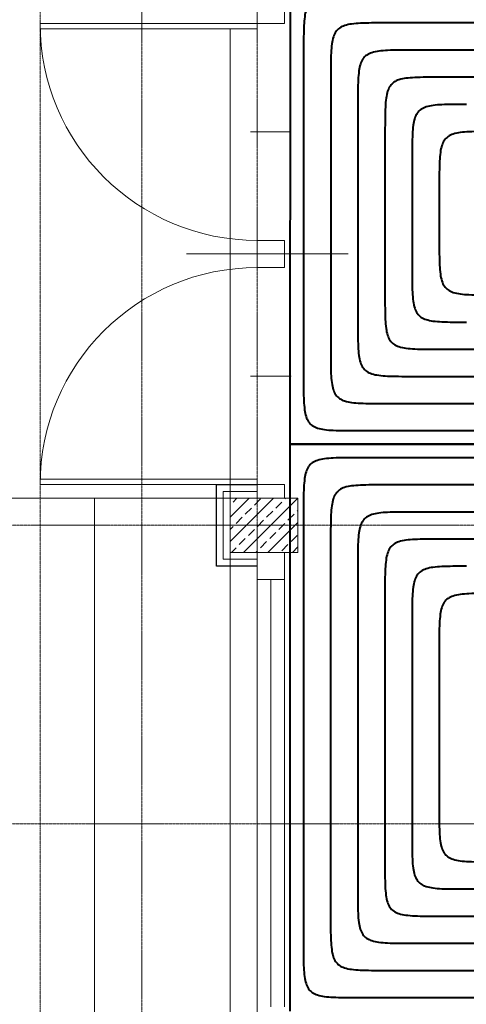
# Model space of a CAD drawing. Header units: millimetres. Extents: x 49908 to 79848, y -11883 to -3092.
# Tile 81 of 222: x 67673 to 67838, y -5003 to -4640. Entities that reach past the tile are written whole.
import ezdxf
from ezdxf.lldxf.tags import DXFTag

# ---------------------------------------------------------------- set-up
doc = ezdxf.new("R2010")
doc.units = ezdxf.units.MM
for name, pattern in [('0.5_0.5', [10, 5, -5]), ('AUSGEZOGEN', [0]), ('DASHDOT', [1, 0.5, -0.25, 0, -0.25]), ('DASHED', [19.05, 12.7, -6.35])]:
    doc.linetypes.add(name, pattern=pattern)
doc.layers.get('0').update_dxf_attribs({"color": 9, "lineweight": 9})
for name, color, linetype, lineweight in [('A opis', 9, 'Continuous', 13), ('A stolarka', 9, 'Continuous', 9), ('A_CIENKA', 9, 'Continuous', 9), ('A_IZOLACJA', 9, 'ZIGZAG', 9), ('A_KONSTRUKCJA', 9, 'Continuous', 25), ('A_OSIE', 9, 'DASHDOT', 9), ('A_PRZERYW', 9, 'DASHED', 9), ('A_WIDOK', 9, 'Continuous', 9), ('\x9dciany', 9, 'Continuous', 9)]:
    doc.layers.add(name, color=color, linetype=linetype, lineweight=lineweight)
doc.layers.add('IS_Ogrzewanie_płaszczyznowe', color=7, linetype='SOLID', true_color=0xac00e6)
doc.layers.add('IS_Rys.pętli_o.p._Powrót', color=7, linetype='DASH', lineweight=13, true_color=0x4c9a5f)
doc.layers.add('IS_Rys.pętli_o.p._Zasilanie', color=7, linetype='SOLID', lineweight=13, true_color=0xff8c1a)
tags = doc.linetypes.add('DASH', pattern=[15, 10, -5]).pattern_tags.tags
tags[6:7] = [DXFTag(74, 4), DXFTag(75, 0), DXFTag(340, '0'), DXFTag(46, 0.0), DXFTag(50, 0.0), DXFTag(44, 0.0), DXFTag(45, 0.0)]
tags[4:5] = [DXFTag(74, 4), DXFTag(75, 0), DXFTag(340, '0'), DXFTag(46, 0.0), DXFTag(50, 0.0), DXFTag(44, 0.0), DXFTag(45, 0.0)]
tags = doc.linetypes.add('SOLID', pattern=[10, 10, 0]).pattern_tags.tags
tags[6:7] = [DXFTag(74, 4), DXFTag(75, 0), DXFTag(340, '0'), DXFTag(46, 0.0), DXFTag(50, 0.0), DXFTag(44, 0.0), DXFTag(45, 0.0)]
tags[4:5] = [DXFTag(74, 4), DXFTag(75, 0), DXFTag(340, '0'), DXFTag(46, 0.0), DXFTag(50, 0.0), DXFTag(44, 0.0), DXFTag(45, 0.0)]
doc.linetypes.add('ZIGZAG', pattern='A,0.00254,-5.08,[131,ltypeshp.shx,S=5.08,R=0,X=-5.08,Y=0],-10.16,[131,ltypeshp.shx,S=5.08,R=180,X=5.08,Y=0],-5.08', length=20.32254)

msp = doc.modelspace()

# ---------------------------------------------------------------- hatches: boundary and pattern name
at = {"lineweight": 5, "ltscale": 0.25}
h = msp.add_hatch(dxfattribs=at)
h.set_pattern_fill('ANSI33', color=256, style=0)
h.set_pattern_definition([(45, (67750.4694, -4841.6265), (-4.4901, 4.4901), []), (45, (67754.9595, -4841.6265), (-4.4901, 4.4901), [3.175, -1.5875])])
h.paths.add_polyline_path([(67750.47, -4816.63), (67750.47, -4836.63), (67775.47, -4836.63), (67775.47, -4816.63)])

# ---------------------------------------------------------------- linework, layer by layer
msp.add_lwpolyline([(67750.47, -4816.63), (67750.47, -4836.63), (67775.47, -4836.63), (67775.47, -4816.63)], close=True)
at = {"layer": 'A opis', "ltscale": 0.5}
msp.add_line((67734.45, -4726.63), (67793.95, -4726.63), dxfattribs=at)
at = {"layer": 'A stolarka', "linetype": 'AUSGEZOGEN', "lineweight": 0}
for p, q in [((67757.97, -4681.63), (67772.97, -4681.63)), ((67757.97, -4771.63), (67772.97, -4771.63))]:
    msp.add_line(p, q, dxfattribs=at)
for points in [[(67770.47, -4636.63), (67770.47, -4641.63), (67760.47, -4641.63), (67760.47, -4636.63)], [(67760.47, -4641.63), (67760.47, -4643.63), (67680.47, -4643.63), (67680.47, -4641.63)], [(67770.47, -4721.63), (67770.47, -4726.63), (67760.47, -4726.63), (67760.47, -4721.63)], [(67770.47, -4731.63), (67770.47, -4726.63), (67760.47, -4726.63), (67760.47, -4731.63)], [(67760.47, -4811.63), (67760.47, -4809.63), (67680.47, -4809.63), (67680.47, -4811.63)], [(67770.47, -4816.63), (67770.47, -4811.63), (67760.47, -4811.63), (67760.47, -4816.63)]]:
    msp.add_lwpolyline(points, close=True, dxfattribs=at)
at = {"layer": 'A stolarka'}
for points in [[(67760.47, -4836.63), (67760.47, -5014.13)], [(67770.47, -4846.63), (67770.47, -4836.63), (67760.47, -4836.63), (67760.47, -4846.63), (67770.47, -4846.63)], [(67765.47, -4846.63), (67765.47, -5004.13)], [(67770.47, -4846.63), (67770.47, -5004.13)]]:
    msp.add_lwpolyline(points, dxfattribs=at)
at = {"layer": 'A stolarka', "linetype": 'AUSGEZOGEN', "lineweight": 0}
for centre, start, end in [((67760.47, -4641.63), 180, 270), ((67760.47, -4811.63), 90, 180)]:
    msp.add_arc(centre, 80, start, end, dxfattribs=at)
at = {"layer": 'A_CIENKA'}
msp.add_line((67700.47, -4816.63), (67700.47, -6546.63), dxfattribs=at)
at = {"layer": 'A_IZOLACJA', "ltscale": 0.005}
msp.add_lwpolyline([(67760.47, -4839.13), (67747.97, -4839.13), (67747.97, -4814.13), (67760.47, -4814.13)], dxfattribs=at)
at = {"layer": 'A_KONSTRUKCJA'}
msp.add_lwpolyline([(67760.47, -4841.63), (67745.47, -4841.63), (67745.47, -4811.63), (67760.47, -4811.63)], dxfattribs=at)
at = {"layer": 'A_OSIE', "ltscale": 0.3, "transparency": 33554559}
for p, q in [((67717.97, -3902.99), (67717.97, -7140.05)), ((67760.47, -3902.99), (67760.47, -7140.05)), ((70341.81, -4826.63), (67440.85, -4826.63)), ((67440.85, -4936.63), (70341.81, -4936.63))]:
    msp.add_line(p, q, dxfattribs=at)
at = {"layer": 'A_PRZERYW', "ltscale": 0.01}
msp.add_lwpolyline([(68680.47, -6566.63), (67750.47, -6566.63), (67750.47, -4643.63)], dxfattribs=at)
at = {"layer": 'A_WIDOK', "linetype": '0.5_0.5', "ltscale": 0.02}
msp.add_line((67680.47, -4636.63), (67680.47, -6636.63), dxfattribs=at)
at = {"layer": 'IS_Ogrzewanie_płaszczyznowe', "lineweight": 40}
for p, q in [((67772.56, -4626.48), (67772.53, -4796.73)), ((67772.53, -4796.73), (67772.49, -5005.67)), ((67772.53, -4796.73), (68143.5, -4796.73)), ((68143.5, -4796.73), (67772.53, -4796.73))]:
    msp.add_line(p, q, dxfattribs=at)
at = {"layer": 'IS_Rys.pętli_o.p._Powrót', "lineweight": 40}
for points, knots in [([(67797.56, -4631.48), (67795.9, -4631.48), (67792.89, -4631.48), (67788.78, -4631.55), (67785.47, -4631.8), (67782.85, -4632.3), (67780.79, -4633.22), (67779.3, -4634.7), (67778.38, -4636.76), (67777.88, -4639.39), (67777.63, -4642.7), (67777.56, -4646.8), (67777.56, -4649.82), (67777.56, -4651.48)], [0, 0, 0, 0, 0.0497373, 0.0904723, 0.1232047, 0.1492016, 0.1703736, 0.1897132, 0.2108852, 0.2368821, 0.2696145, 0.3103495, 0.3600868, 0.3600868, 0.3600868, 0.3600868]), ([(67777.56, -4651.48), (67777.56, -4652.41), (67777.56, -4655.9), (67777.55, -4663.22), (67777.55, -4674.34), (67777.55, -4688.16), (67777.55, -4703.61), (67777.54, -4719.6), (67777.54, -4735.05), (67777.54, -4748.88), (67777.54, -4759.99), (67777.54, -4767.31), (67777.54, -4770.8), (67777.54, -4771.73)], [0, 0, 0, 0, 0.028009, 0.104807, 0.219552, 0.361403, 0.519517, 0.683052, 0.841166, 0.983016, 1.097762, 1.17456, 1.202569, 1.202569, 1.202569, 1.202569]), ([(67817.56, -4651.48), (67815.9, -4651.48), (67812.88, -4651.48), (67808.78, -4651.55), (67805.47, -4651.8), (67802.84, -4652.3), (67800.78, -4653.22), (67799.29, -4654.7), (67798.38, -4656.76), (67797.87, -4659.39), (67797.63, -4662.7), (67797.55, -4666.8), (67797.55, -4669.82), (67797.55, -4671.48)], [0, 0, 0, 0, 0.0497373, 0.0904723, 0.1232047, 0.1492016, 0.1703736, 0.1897132, 0.2108852, 0.2368821, 0.2696145, 0.3103495, 0.3600868, 0.3600868, 0.3600868, 0.3600868]), ([(68098.5, -4651.48), (68096.32, -4651.48), (68088.15, -4651.48), (68071.06, -4651.48), (68045.1, -4651.48), (68012.8, -4651.48), (67976.71, -4651.48), (67939.35, -4651.48), (67903.25, -4651.48), (67870.96, -4651.48), (67845, -4651.48), (67827.9, -4651.48), (67819.74, -4651.48), (67817.56, -4651.48)], [0, 0, 0, 0, 0.065433, 0.244847, 0.512912, 0.8443, 1.213681, 1.595726, 1.965107, 2.296495, 2.56456, 2.743974, 2.809407, 2.809407, 2.809407, 2.809407]), ([(67797.55, -4671.48), (67797.55, -4672.1), (67797.55, -4674.43), (67797.55, -4679.32), (67797.55, -4686.73), (67797.55, -4695.96), (67797.55, -4706.27), (67797.54, -4716.94), (67797.54, -4727.25), (67797.54, -4736.48), (67797.54, -4743.9), (67797.54, -4748.78), (67797.54, -4751.11), (67797.54, -4751.73)], [0, 0, 0, 0, 0.0186924, 0.0699459, 0.1465246, 0.2411927, 0.3467146, 0.4558543, 0.5613761, 0.6560443, 0.732623, 0.7838764, 0.8025689, 0.8025689, 0.8025689, 0.8025689]), ([(67837.55, -4671.48), (67835.9, -4671.48), (67832.88, -4671.48), (67828.77, -4671.55), (67825.46, -4671.8), (67822.84, -4672.3), (67820.78, -4673.22), (67819.29, -4674.7), (67818.38, -4676.76), (67817.87, -4679.39), (67817.62, -4682.7), (67817.55, -4686.8), (67817.55, -4689.82), (67817.55, -4691.48)], [0, 0, 0, 0, 0.0497373, 0.0904723, 0.1232047, 0.1492016, 0.1703736, 0.1897132, 0.2108852, 0.2368821, 0.2696145, 0.3103495, 0.3600868, 0.3600868, 0.3600868, 0.3600868]), ([(67817.55, -4691.48), (67817.55, -4691.79), (67817.55, -4692.96), (67817.55, -4695.41), (67817.55, -4699.13), (67817.55, -4703.76), (67817.55, -4708.93), (67817.55, -4714.28), (67817.54, -4719.45), (67817.54, -4724.08), (67817.54, -4727.8), (67817.54, -4730.25), (67817.54, -4731.42), (67817.54, -4731.73)], [0, 0, 0, 0, 0.0093761, 0.0350849, 0.0734968, 0.1209824, 0.1739122, 0.2286567, 0.2815865, 0.3290721, 0.367484, 0.3931927, 0.4025689, 0.4025689, 0.4025689, 0.4025689]), ([(67817.54, -4731.73), (67817.54, -4733.39), (67817.54, -4736.41), (67817.61, -4740.51), (67817.86, -4743.82), (67818.37, -4746.45), (67819.28, -4748.51), (67820.77, -4750), (67822.82, -4750.91), (67825.45, -4751.42), (67828.76, -4751.66), (67832.87, -4751.74), (67835.88, -4751.73), (67837.54, -4751.73)], [0, 0, 0, 0, 0.0497372, 0.0904719, 0.1232032, 0.1491981, 0.1703672, 0.1897033, 0.2108724, 0.2368673, 0.2695986, 0.3103333, 0.3600705, 0.3600705, 0.3600705, 0.3600705]), ([(67797.54, -4751.73), (67797.54, -4753.39), (67797.54, -4756.41), (67797.61, -4760.51), (67797.85, -4763.82), (67798.36, -4766.45), (67799.27, -4768.51), (67800.76, -4770), (67802.82, -4770.91), (67805.44, -4771.42), (67808.75, -4771.66), (67812.86, -4771.74), (67815.88, -4771.73), (67817.54, -4771.73)], [0, 0, 0, 0, 0.0497372, 0.0904719, 0.1232032, 0.1491981, 0.1703672, 0.1897033, 0.2108724, 0.2368673, 0.2695986, 0.3103333, 0.3600705, 0.3600705, 0.3600705, 0.3600705]), ([(67777.54, -4771.73), (67777.53, -4773.39), (67777.53, -4776.41), (67777.61, -4780.51), (67777.85, -4783.82), (67778.36, -4786.45), (67779.27, -4788.51), (67780.76, -4790), (67782.82, -4790.91), (67785.44, -4791.42), (67788.75, -4791.66), (67792.86, -4791.74), (67795.87, -4791.73), (67797.53, -4791.73)], [0, 0, 0, 0, 0.0497372, 0.0904719, 0.1232032, 0.1491981, 0.1703672, 0.1897033, 0.2108724, 0.2368673, 0.2695986, 0.3103333, 0.3600705, 0.3600705, 0.3600705, 0.3600705]), ([(67817.54, -4771.73), (67819.56, -4771.73), (67827.14, -4771.73), (67843.02, -4771.73), (67867.14, -4771.73), (67897.14, -4771.73), (67930.66, -4771.73), (67965.37, -4771.73), (67998.9, -4771.73), (68028.89, -4771.73), (68053.01, -4771.73), (68068.89, -4771.73), (68076.47, -4771.73), (68078.5, -4771.73)], [0, 0, 0, 0, 0.06078, 0.227435, 0.476438, 0.78426, 1.127373, 1.48225, 1.825364, 2.133186, 2.382188, 2.548843, 2.609624, 2.609624, 2.609624, 2.609624]), ([(67797.53, -4791.73), (67799.87, -4791.73), (67808.61, -4791.73), (67826.93, -4791.73), (67854.74, -4791.73), (67889.34, -4791.73), (67928, -4791.73), (67968.03, -4791.73), (68006.69, -4791.73), (68041.29, -4791.73), (68069.1, -4791.73), (68087.42, -4791.73), (68096.16, -4791.73), (68098.5, -4791.73)], [0, 0, 0, 0, 0.070097, 0.262299, 0.549472, 0.904481, 1.300191, 1.709469, 2.105179, 2.460188, 2.74736, 2.939562, 3.00966, 3.00966, 3.00966, 3.00966]), ([(67797.53, -4801.73), (67795.87, -4801.73), (67792.86, -4801.73), (67788.75, -4801.81), (67785.44, -4802.05), (67782.81, -4802.56), (67780.76, -4803.47), (67779.27, -4804.96), (67778.35, -4807.02), (67777.85, -4809.64), (67777.6, -4812.95), (67777.52, -4817.06), (67777.53, -4820.08), (67777.53, -4821.73)], [0, 0, 0, 0, 0.0497373, 0.0904723, 0.1232047, 0.1492016, 0.1703736, 0.1897132, 0.2108852, 0.2368821, 0.2696145, 0.3103495, 0.3600868, 0.3600868, 0.3600868, 0.3600868]), ([(68118.5, -4801.73), (68116.01, -4801.73), (68106.68, -4801.73), (68087.15, -4801.73), (68057.49, -4801.73), (68020.59, -4801.73), (67979.36, -4801.73), (67936.67, -4801.73), (67895.44, -4801.73), (67858.54, -4801.73), (67828.88, -4801.73), (67809.35, -4801.73), (67800.02, -4801.73), (67797.53, -4801.73)], [0, 0, 0, 0, 0.074756, 0.279731, 0.585989, 0.964591, 1.3866, 1.823078, 2.245086, 2.623688, 2.929946, 3.134922, 3.209678, 3.209678, 3.209678, 3.209678]), ([(67777.53, -4821.73), (67777.53, -4822.97), (67777.53, -4827.59), (67777.52, -4837.26), (67777.52, -4851.95), (67777.52, -4870.22), (67777.51, -4890.64), (67777.51, -4911.77), (67777.51, -4932.19), (67777.5, -4950.46), (67777.5, -4965.15), (67777.5, -4974.82), (67777.5, -4979.44), (67777.5, -4980.67)], [0, 0, 0, 0, 0.037018, 0.13852, 0.290176, 0.477656, 0.68663, 0.90277, 1.111744, 1.299224, 1.45088, 1.552382, 1.5894, 1.5894, 1.5894, 1.5894]), ([(67817.53, -4821.73), (67815.87, -4821.73), (67812.85, -4821.73), (67808.75, -4821.81), (67805.44, -4822.05), (67802.81, -4822.56), (67800.75, -4823.47), (67799.26, -4824.96), (67798.35, -4827.02), (67797.84, -4829.64), (67797.6, -4832.95), (67797.52, -4837.06), (67797.52, -4840.08), (67797.52, -4841.73)], [0, 0, 0, 0, 0.0497373, 0.0904723, 0.1232047, 0.1492016, 0.1703736, 0.1897132, 0.2108852, 0.2368821, 0.2696145, 0.3103495, 0.3600868, 0.3600868, 0.3600868, 0.3600868]), ([(68098.5, -4821.73), (68096.32, -4821.73), (68088.15, -4821.73), (68071.05, -4821.73), (68045.09, -4821.73), (68012.79, -4821.73), (67976.69, -4821.73), (67939.33, -4821.73), (67903.23, -4821.73), (67870.93, -4821.73), (67844.97, -4821.73), (67827.87, -4821.73), (67819.71, -4821.73), (67817.53, -4821.73)], [0, 0, 0, 0, 0.06544, 0.244874, 0.512968, 0.844392, 1.213813, 1.5959, 1.965322, 2.296746, 2.56484, 2.744273, 2.809714, 2.809714, 2.809714, 2.809714]), ([(67797.52, -4841.73), (67797.52, -4842.66), (67797.52, -4846.11), (67797.52, -4853.35), (67797.52, -4864.34), (67797.52, -4878.01), (67797.51, -4893.3), (67797.51, -4909.11), (67797.51, -4924.39), (67797.51, -4938.07), (67797.5, -4949.06), (67797.5, -4956.3), (67797.5, -4959.75), (67797.5, -4960.67)], [0, 0, 0, 0, 0.027702, 0.103659, 0.217148, 0.357446, 0.513828, 0.675572, 0.831954, 0.972252, 1.085741, 1.161698, 1.1894, 1.1894, 1.1894, 1.1894]), ([(67837.52, -4841.73), (67835.86, -4841.73), (67832.85, -4841.73), (67828.74, -4841.81), (67825.43, -4842.05), (67822.81, -4842.56), (67820.75, -4843.47), (67819.26, -4844.96), (67818.35, -4847.02), (67817.84, -4849.64), (67817.59, -4852.95), (67817.52, -4857.06), (67817.52, -4860.08), (67817.52, -4861.73)], [0, 0, 0, 0, 0.0497373, 0.0904723, 0.1232047, 0.1492016, 0.1703736, 0.1897132, 0.2108852, 0.2368821, 0.2696145, 0.3103495, 0.3600868, 0.3600868, 0.3600868, 0.3600868]), ([(67817.52, -4861.73), (67817.52, -4862.35), (67817.52, -4864.64), (67817.52, -4869.44), (67817.52, -4876.74), (67817.51, -4885.81), (67817.51, -4895.96), (67817.51, -4906.45), (67817.51, -4916.59), (67817.51, -4925.67), (67817.51, -4932.96), (67817.51, -4937.77), (67817.5, -4940.06), (67817.5, -4940.67)], [0, 0, 0, 0, 0.0183857, 0.0687982, 0.1441204, 0.2372352, 0.3410256, 0.4483745, 0.5521649, 0.6452797, 0.7206018, 0.7710143, 0.7894, 0.7894, 0.7894, 0.7894]), ([(67817.5, -4940.67), (67817.5, -4942.33), (67817.5, -4945.35), (67817.58, -4949.45), (67817.82, -4952.76), (67818.33, -4955.39), (67819.24, -4957.45), (67820.73, -4958.94), (67822.79, -4959.85), (67825.41, -4960.36), (67828.72, -4960.6), (67832.83, -4960.68), (67835.84, -4960.67), (67837.5, -4960.67)], [0, 0, 0, 0, 0.0497372, 0.0904719, 0.1232032, 0.1491981, 0.1703672, 0.1897033, 0.2108724, 0.2368673, 0.2695986, 0.3103333, 0.3600705, 0.3600705, 0.3600705, 0.3600705]), ([(67797.5, -4960.67), (67797.5, -4962.33), (67797.5, -4965.35), (67797.57, -4969.45), (67797.82, -4972.76), (67798.32, -4975.39), (67799.24, -4977.45), (67800.72, -4978.94), (67802.78, -4979.85), (67805.41, -4980.36), (67808.72, -4980.6), (67812.82, -4980.68), (67815.84, -4980.67), (67817.5, -4980.67)], [0, 0, 0, 0, 0.0497372, 0.0904719, 0.1232032, 0.1491981, 0.1703672, 0.1897033, 0.2108724, 0.2368673, 0.2695986, 0.3103333, 0.3600705, 0.3600705, 0.3600705, 0.3600705]), ([(67837.5, -4960.67), (67839.22, -4960.67), (67845.64, -4960.67), (67859.09, -4960.67), (67879.51, -4960.67), (67904.91, -4960.67), (67933.3, -4960.67), (67962.69, -4960.67), (67991.09, -4960.67), (68016.49, -4960.67), (68036.91, -4960.67), (68050.36, -4960.67), (68056.78, -4960.67), (68058.5, -4960.67)], [0, 0, 0, 0, 0.051472, 0.192604, 0.403472, 0.664151, 0.954718, 1.255246, 1.545812, 1.806492, 2.01736, 2.158492, 2.209964, 2.209964, 2.209964, 2.209964]), ([(67777.5, -4980.67), (67777.5, -4982.33), (67777.49, -4985.35), (67777.57, -4989.45), (67777.81, -4992.76), (67778.32, -4995.39), (67779.23, -4997.45), (67780.72, -4998.94), (67782.78, -4999.85), (67785.4, -5000.36), (67788.71, -5000.6), (67792.82, -5000.68), (67795.84, -5000.67), (67797.49, -5000.67)], [0, 0, 0, 0, 0.0497372, 0.0904719, 0.1232032, 0.1491981, 0.1703672, 0.1897033, 0.2108724, 0.2368673, 0.2695986, 0.3103333, 0.3600705, 0.3600705, 0.3600705, 0.3600705]), ([(67817.5, -4980.67), (67819.52, -4980.67), (67827.11, -4980.67), (67842.99, -4980.67), (67867.11, -4980.67), (67897.11, -4980.67), (67930.64, -4980.67), (67965.35, -4980.67), (67998.88, -4980.67), (68028.89, -4980.67), (68053.01, -4980.67), (68068.89, -4980.67), (68076.47, -4980.67), (68078.5, -4980.67)], [0, 0, 0, 0, 0.060789, 0.227468, 0.476506, 0.784373, 1.127536, 1.482464, 1.825627, 2.133494, 2.382532, 2.549211, 2.61, 2.61, 2.61, 2.61]), ([(67797.49, -5000.67), (67799.83, -5000.67), (67808.58, -5000.67), (67826.89, -5000.67), (67854.71, -5000.67), (67889.31, -5000.67), (67927.98, -5000.67), (67968.01, -5000.67), (68006.68, -5000.67), (68041.28, -5000.67), (68069.1, -5000.67), (68087.42, -5000.67), (68096.16, -5000.67), (68098.5, -5000.67)], [0, 0, 0, 0, 0.070106, 0.262332, 0.549541, 0.904594, 1.300354, 1.709682, 2.105442, 2.460495, 2.747704, 2.93993, 3.010036, 3.010036, 3.010036, 3.010036])]:
    msp.add_open_spline(points, degree=3, knots=knots, dxfattribs=at)
at = {"layer": 'IS_Rys.pętli_o.p._Zasilanie', "lineweight": 40}
for points, knots in [([(67807.56, -4641.48), (67805.9, -4641.48), (67802.88, -4641.48), (67798.78, -4641.55), (67795.47, -4641.8), (67792.84, -4642.3), (67790.79, -4643.22), (67789.3, -4644.7), (67788.38, -4646.76), (67787.88, -4649.39), (67787.63, -4652.7), (67787.55, -4656.8), (67787.56, -4659.82), (67787.55, -4661.48)], [0, 0, 0, 0, 0.0497373, 0.0904723, 0.1232047, 0.1492016, 0.1703736, 0.1897132, 0.2108852, 0.2368821, 0.2696145, 0.3103495, 0.3600868, 0.3600868, 0.3600868, 0.3600868]), ([(68108.5, -4641.48), (68106.16, -4641.48), (68097.42, -4641.48), (68079.1, -4641.48), (68051.29, -4641.48), (68016.7, -4641.48), (67978.04, -4641.48), (67938.02, -4641.48), (67899.36, -4641.48), (67864.76, -4641.48), (67836.95, -4641.48), (67818.64, -4641.48), (67809.89, -4641.48), (67807.56, -4641.48)], [0, 0, 0, 0, 0.070091, 0.262276, 0.549423, 0.904399, 1.300074, 1.709315, 2.10499, 2.459966, 2.747113, 2.939298, 3.009389, 3.009389, 3.009389, 3.009389]), ([(67787.55, -4661.48), (67787.55, -4662.26), (67787.55, -4665.17), (67787.55, -4671.27), (67787.55, -4680.53), (67787.55, -4692.06), (67787.55, -4704.94), (67787.54, -4718.27), (67787.54, -4731.15), (67787.54, -4742.68), (67787.54, -4751.94), (67787.54, -4758.04), (67787.54, -4760.96), (67787.54, -4761.73)], [0, 0, 0, 0, 0.023351, 0.087376, 0.183038, 0.301298, 0.433116, 0.569453, 0.701271, 0.81953, 0.915192, 0.979218, 1.002569, 1.002569, 1.002569, 1.002569]), ([(67827.55, -4661.48), (67825.9, -4661.48), (67822.88, -4661.48), (67818.77, -4661.55), (67815.46, -4661.8), (67812.84, -4662.3), (67810.78, -4663.22), (67809.29, -4664.7), (67808.38, -4666.76), (67807.87, -4669.39), (67807.63, -4672.7), (67807.55, -4676.8), (67807.55, -4679.82), (67807.55, -4681.48)], [0, 0, 0, 0, 0.0497373, 0.0904723, 0.1232047, 0.1492016, 0.1703736, 0.1897132, 0.2108852, 0.2368821, 0.2696145, 0.3103495, 0.3600868, 0.3600868, 0.3600868, 0.3600868]), ([(68088.5, -4661.48), (68086.47, -4661.48), (68078.89, -4661.48), (68063.01, -4661.48), (68038.9, -4661.48), (68008.9, -4661.48), (67975.38, -4661.48), (67940.68, -4661.48), (67907.15, -4661.48), (67877.16, -4661.48), (67853.04, -4661.48), (67837.16, -4661.48), (67829.58, -4661.48), (67827.55, -4661.48)], [0, 0, 0, 0, 0.060775, 0.227418, 0.476401, 0.7842, 1.127287, 1.482138, 1.825225, 2.133024, 2.382007, 2.548649, 2.609425, 2.609425, 2.609425, 2.609425]), ([(67807.55, -4681.48), (67807.55, -4681.95), (67807.55, -4683.7), (67807.55, -4687.36), (67807.55, -4692.93), (67807.55, -4699.86), (67807.55, -4707.6), (67807.55, -4715.61), (67807.54, -4723.35), (67807.54, -4730.28), (67807.54, -4735.85), (67807.54, -4739.52), (67807.54, -4741.27), (67807.54, -4741.73)], [0, 0, 0, 0, 0.0140343, 0.0525154, 0.1100107, 0.1810876, 0.2603134, 0.3422555, 0.4214813, 0.4925582, 0.5500535, 0.5885346, 0.6025689, 0.6025689, 0.6025689, 0.6025689]), ([(67847.55, -4681.48), (67845.89, -4681.48), (67842.88, -4681.48), (67838.77, -4681.55), (67835.46, -4681.8), (67832.84, -4682.3), (67830.78, -4683.22), (67829.29, -4684.7), (67828.38, -4686.76), (67827.87, -4689.39), (67827.62, -4692.7), (67827.55, -4696.8), (67827.55, -4699.82), (67827.55, -4701.48)], [0, 0, 0, 0, 0.0497373, 0.0904723, 0.1232047, 0.1492016, 0.1703736, 0.1897132, 0.2108852, 0.2368821, 0.2696145, 0.3103495, 0.3600868, 0.3600868, 0.3600868, 0.3600868]), ([(67827.55, -4701.48), (67827.55, -4701.63), (67827.55, -4702.22), (67827.55, -4703.46), (67827.55, -4705.33), (67827.55, -4707.66), (67827.55, -4710.26), (67827.55, -4712.95), (67827.55, -4715.56), (67827.54, -4717.88), (67827.54, -4719.76), (67827.54, -4720.99), (67827.54, -4721.58), (67827.54, -4721.73)], [0, 0, 0, 0, 0.004718, 0.0176544, 0.0369829, 0.0608772, 0.087511, 0.1150579, 0.1416917, 0.165586, 0.1849145, 0.1978509, 0.2025689, 0.2025689, 0.2025689, 0.2025689]), ([(67827.54, -4721.73), (67827.54, -4723.39), (67827.54, -4726.41), (67827.62, -4730.51), (67827.86, -4733.82), (67828.37, -4736.45), (67829.28, -4738.51), (67830.77, -4740), (67832.83, -4740.91), (67835.45, -4741.42), (67838.76, -4741.66), (67842.87, -4741.74), (67845.88, -4741.73), (67847.54, -4741.73)], [0, 0, 0, 0, 0.0497372, 0.0904719, 0.1232032, 0.1491981, 0.1703672, 0.1897033, 0.2108724, 0.2368673, 0.2695986, 0.3103333, 0.3600705, 0.3600705, 0.3600705, 0.3600705]), ([(67807.54, -4741.73), (67807.54, -4743.39), (67807.54, -4746.41), (67807.61, -4750.51), (67807.86, -4753.82), (67808.36, -4756.45), (67809.28, -4758.51), (67810.76, -4760), (67812.82, -4760.91), (67815.45, -4761.42), (67818.76, -4761.66), (67822.86, -4761.74), (67825.88, -4761.73), (67827.54, -4761.73)], [0, 0, 0, 0, 0.0497372, 0.0904719, 0.1232032, 0.1491981, 0.1703672, 0.1897033, 0.2108724, 0.2368673, 0.2695986, 0.3103333, 0.3600705, 0.3600705, 0.3600705, 0.3600705]), ([(67787.54, -4761.73), (67787.54, -4763.39), (67787.53, -4766.41), (67787.61, -4770.51), (67787.85, -4773.82), (67788.36, -4776.45), (67789.27, -4778.51), (67790.76, -4780), (67792.82, -4780.91), (67795.44, -4781.42), (67798.75, -4781.66), (67802.86, -4781.74), (67805.88, -4781.73), (67807.53, -4781.73)], [0, 0, 0, 0, 0.0497372, 0.0904719, 0.1232032, 0.1491981, 0.1703672, 0.1897033, 0.2108724, 0.2368673, 0.2695986, 0.3103333, 0.3600705, 0.3600705, 0.3600705, 0.3600705]), ([(67827.54, -4761.73), (67829.41, -4761.73), (67836.41, -4761.73), (67851.07, -4761.73), (67873.34, -4761.73), (67901.04, -4761.73), (67932, -4761.73), (67964.04, -4761.73), (67995, -4761.73), (68022.7, -4761.73), (68044.96, -4761.73), (68059.63, -4761.73), (68066.63, -4761.73), (68068.5, -4761.73)], [0, 0, 0, 0, 0.056122, 0.210003, 0.43992, 0.724149, 1.040964, 1.368641, 1.685457, 1.969685, 2.199602, 2.353484, 2.409606, 2.409606, 2.409606, 2.409606]), ([(67807.53, -4781.73), (67809.71, -4781.73), (67817.88, -4781.73), (67834.98, -4781.73), (67860.94, -4781.73), (67893.24, -4781.73), (67929.33, -4781.73), (67966.7, -4781.73), (68002.79, -4781.73), (68035.09, -4781.73), (68061.06, -4781.73), (68078.15, -4781.73), (68086.32, -4781.73), (68088.5, -4781.73)], [0, 0, 0, 0, 0.065439, 0.244867, 0.512955, 0.84437, 1.213782, 1.59586, 1.965271, 2.296687, 2.564774, 2.744203, 2.809642, 2.809642, 2.809642, 2.809642]), ([(67807.53, -4811.73), (67805.87, -4811.73), (67802.85, -4811.73), (67798.75, -4811.81), (67795.44, -4812.05), (67792.81, -4812.56), (67790.75, -4813.47), (67789.27, -4814.96), (67788.35, -4817.02), (67787.84, -4819.64), (67787.6, -4822.95), (67787.52, -4827.06), (67787.52, -4830.08), (67787.52, -4831.73)], [0, 0, 0, 0, 0.0497373, 0.0904723, 0.1232047, 0.1492016, 0.1703736, 0.1897132, 0.2108852, 0.2368821, 0.2696145, 0.3103495, 0.3600868, 0.3600868, 0.3600868, 0.3600868]), ([(68108.5, -4811.73), (68106.16, -4811.73), (68097.42, -4811.73), (68079.1, -4811.73), (68051.29, -4811.73), (68016.69, -4811.73), (67978.02, -4811.73), (67938, -4811.73), (67899.33, -4811.73), (67864.74, -4811.73), (67836.92, -4811.73), (67818.61, -4811.73), (67809.86, -4811.73), (67807.53, -4811.73)], [0, 0, 0, 0, 0.070098, 0.262303, 0.549479, 0.904492, 1.300207, 1.709489, 2.105204, 2.460217, 2.747393, 2.939598, 3.009696, 3.009696, 3.009696, 3.009696]), ([(67787.52, -4831.73), (67787.52, -4832.81), (67787.52, -4836.85), (67787.52, -4845.3), (67787.52, -4858.14), (67787.52, -4874.12), (67787.51, -4891.97), (67787.51, -4910.44), (67787.51, -4928.29), (67787.5, -4944.26), (67787.5, -4957.1), (67787.5, -4965.56), (67787.5, -4969.6), (67787.5, -4970.67)], [0, 0, 0, 0, 0.03236, 0.12109, 0.253662, 0.417551, 0.600229, 0.789171, 0.971849, 1.135738, 1.26831, 1.35704, 1.3894, 1.3894, 1.3894, 1.3894]), ([(67827.52, -4831.73), (67825.87, -4831.73), (67822.85, -4831.73), (67818.74, -4831.81), (67815.43, -4832.05), (67812.81, -4832.56), (67810.75, -4833.47), (67809.26, -4834.96), (67808.35, -4837.02), (67807.84, -4839.64), (67807.6, -4842.95), (67807.52, -4847.06), (67807.52, -4850.08), (67807.52, -4851.73)], [0, 0, 0, 0, 0.0497373, 0.0904723, 0.1232047, 0.1492016, 0.1703736, 0.1897132, 0.2108852, 0.2368821, 0.2696145, 0.3103495, 0.3600868, 0.3600868, 0.3600868, 0.3600868]), ([(68088.5, -4831.73), (68086.47, -4831.73), (68078.89, -4831.73), (68063.01, -4831.73), (68038.89, -4831.73), (68008.89, -4831.73), (67975.36, -4831.73), (67940.66, -4831.73), (67907.13, -4831.73), (67877.13, -4831.73), (67853.01, -4831.73), (67837.13, -4831.73), (67829.55, -4831.73), (67827.52, -4831.73)], [0, 0, 0, 0, 0.060783, 0.227445, 0.476457, 0.784292, 1.12742, 1.482312, 1.82544, 2.133274, 2.382287, 2.548949, 2.609732, 2.609732, 2.609732, 2.609732]), ([(67807.52, -4851.73), (67807.52, -4852.5), (67807.52, -4855.38), (67807.52, -4861.4), (67807.52, -4870.54), (67807.52, -4881.91), (67807.51, -4894.63), (67807.51, -4907.78), (67807.51, -4920.49), (67807.51, -4931.87), (67807.5, -4941.01), (67807.5, -4947.03), (67807.5, -4949.91), (67807.5, -4950.67)], [0, 0, 0, 0, 0.0230439, 0.0862287, 0.1806343, 0.2973404, 0.4274268, 0.5619733, 0.6920597, 0.8087658, 0.9031713, 0.9663561, 0.9894, 0.9894, 0.9894, 0.9894]), ([(67847.52, -4851.73), (67845.86, -4851.73), (67842.85, -4851.73), (67838.74, -4851.81), (67835.43, -4852.05), (67832.81, -4852.56), (67830.75, -4853.47), (67829.26, -4854.96), (67828.35, -4857.02), (67827.84, -4859.64), (67827.59, -4862.95), (67827.52, -4867.06), (67827.52, -4870.08), (67827.52, -4871.73)], [0, 0, 0, 0, 0.0497373, 0.0904723, 0.1232047, 0.1492016, 0.1703736, 0.1897132, 0.2108852, 0.2368821, 0.2696145, 0.3103495, 0.3600868, 0.3600868, 0.3600868, 0.3600868]), ([(67827.52, -4871.73), (67827.52, -4872.19), (67827.52, -4873.9), (67827.52, -4877.49), (67827.52, -4882.94), (67827.51, -4889.71), (67827.51, -4897.29), (67827.51, -4905.12), (67827.51, -4912.7), (67827.51, -4919.47), (67827.51, -4924.92), (67827.51, -4928.5), (67827.51, -4930.22), (67827.51, -4930.67)], [0, 0, 0, 0, 0.0137276, 0.0513677, 0.1076065, 0.17713, 0.2546243, 0.3347757, 0.41227, 0.4817936, 0.5380323, 0.5756724, 0.5894, 0.5894, 0.5894, 0.5894]), ([(67827.51, -4930.67), (67827.51, -4932.33), (67827.5, -4935.35), (67827.58, -4939.45), (67827.82, -4942.76), (67828.33, -4945.39), (67829.24, -4947.45), (67830.73, -4948.94), (67832.79, -4949.85), (67835.41, -4950.36), (67838.72, -4950.6), (67842.83, -4950.68), (67845.84, -4950.67), (67847.5, -4950.67)], [0, 0, 0, 0, 0.0497372, 0.0904719, 0.1232032, 0.1491981, 0.1703672, 0.1897033, 0.2108724, 0.2368673, 0.2695986, 0.3103333, 0.3600705, 0.3600705, 0.3600705, 0.3600705]), ([(67807.5, -4950.67), (67807.5, -4952.33), (67807.5, -4955.35), (67807.58, -4959.45), (67807.82, -4962.76), (67808.33, -4965.39), (67809.24, -4967.45), (67810.73, -4968.94), (67812.78, -4969.85), (67815.41, -4970.36), (67818.72, -4970.6), (67822.83, -4970.68), (67825.84, -4970.67), (67827.5, -4970.67)], [0, 0, 0, 0, 0.0497372, 0.0904719, 0.1232032, 0.1491981, 0.1703672, 0.1897033, 0.2108724, 0.2368673, 0.2695986, 0.3103333, 0.3600705, 0.3600705, 0.3600705, 0.3600705]), ([(67787.5, -4970.67), (67787.5, -4972.33), (67787.5, -4975.35), (67787.57, -4979.45), (67787.82, -4982.76), (67788.32, -4985.39), (67789.23, -4987.45), (67790.72, -4988.94), (67792.78, -4989.85), (67795.41, -4990.36), (67798.72, -4990.6), (67802.82, -4990.68), (67805.84, -4990.67), (67807.5, -4990.67)], [0, 0, 0, 0, 0.0497372, 0.0904719, 0.1232032, 0.1491981, 0.1703672, 0.1897033, 0.2108724, 0.2368673, 0.2695986, 0.3103333, 0.3600705, 0.3600705, 0.3600705, 0.3600705]), ([(67827.5, -4970.67), (67829.37, -4970.67), (67836.37, -4970.67), (67851.04, -4970.67), (67873.31, -4970.67), (67901.01, -4970.67), (67931.97, -4970.67), (67964.02, -4970.67), (67994.98, -4970.67), (68022.69, -4970.67), (68044.96, -4970.67), (68059.63, -4970.67), (68066.63, -4970.67), (68068.5, -4970.67)], [0, 0, 0, 0, 0.05613, 0.210036, 0.439989, 0.724262, 1.041127, 1.368855, 1.68572, 1.969993, 2.199946, 2.353852, 2.409982, 2.409982, 2.409982, 2.409982]), ([(67807.5, -4990.67), (67809.68, -4990.67), (67817.84, -4990.67), (67834.94, -4990.67), (67860.91, -4990.67), (67893.21, -4990.67), (67929.31, -4990.67), (67966.68, -4990.67), (68002.78, -4990.67), (68035.08, -4990.67), (68061.05, -4990.67), (68078.15, -4990.67), (68086.32, -4990.67), (68088.5, -4990.67)], [0, 0, 0, 0, 0.065447, 0.2449, 0.513024, 0.844483, 1.213945, 1.596073, 1.965535, 2.296994, 2.565118, 2.744571, 2.810018, 2.810018, 2.810018, 2.810018])]:
    msp.add_open_spline(points, degree=3, knots=knots, dxfattribs=at)
at = {"layer": '\x9dciany'}
msp.add_line((67477.97, -4816.63), (67760.47, -4816.63), dxfattribs=at)

doc.saveas('drawing.dxf')
